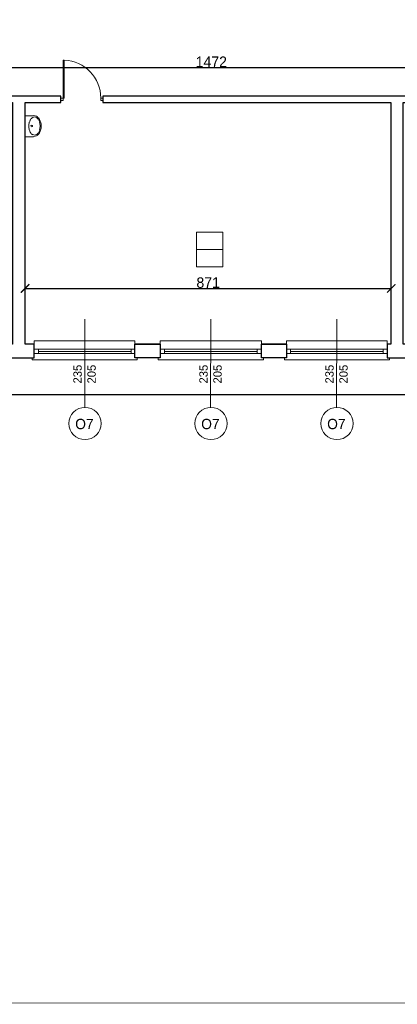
# Model space of a CAD drawing. Header units: centimetres. Extents: x -17621 to 77377, y -18613 to 66.
# Tile 56 of 173: x 13560 to 14459, y -18600 to -16257. Entities that reach past the tile are written whole.
import ezdxf

# ---------------------------------------------------------------- set-up
doc = ezdxf.new("R2010")
doc.units = ezdxf.units.CM
doc.layers.add('0-wymiarowanie rys.CAD', color=5, linetype='Continuous', lineweight=0, true_color=0x0000ff)
for name, color, linetype, lineweight in [('a_drzwi i okna', 2, 'Continuous', 0), ('a_inwentaryzacja', 141, 'Continuous', 0), ('a_wymiarowanie', 211, 'Continuous', 0), ('drzwi', 2, 'Continuous', 0), ('pomieszczenia', 191, 'Continuous', 5)]:
    doc.layers.add(name, color=color, linetype=linetype, lineweight=lineweight)
for name, color, linetype in [('PDF2_A220 ŚCIANY WEWNĘTRZNE', 7, 'Continuous'), ('PDF2_A310 STOLARKA ZEWNĘTRZNA', 7, 'Continuous'), ('PDF2_A720 MEBLE', 7, 'Continuous'), ('PDF3_WIDOKOWA', 7, 'Continuous')]:
    doc.layers.add(name, color=color, linetype=linetype)
doc.styles.add('PDF Century Gothic', font='GOTHIC.TTF')
doc.dimstyles.new('ISO-25', dxfattribs={"dimtxt": 25, "dimasz": 20, "dimexe": 0.6, "dimexo": 0.375, "dimtad": 1, "dimdec": 0, "dimtxsty": 'PDF Century Gothic', "dimblk": 'ARCHTICK', "dimcen": 2.5, "dimadec": 1, "dimazin": 0, "dimtfac": 1, "dimtdec": 0, "dimtmove": 0, "dimatfit": 3, "dimldrblk": 'ARCHTICK', "dimfxl": 2, "dimfxlon": 1, "dimarcsym": 0})

# ---------------------------------------------------------------- blocks, each defined once
blk = doc.blocks.new('_ArchTick')
at = {"color": 0, "linetype": 'ByBlock', "const_width": 0.15}
blk.add_lwpolyline([(-0.5, -0.5), (0.5, 0.5)], dxfattribs=at)
blk = doc.blocks.new('*D298')
at = {"layer": 'a_wymiarowanie', "color": 0, "lineweight": -2, "transparency": 16777216}
for p, q in [((13280.2, -16372.5), (13280.2, -16369.9)), ((13280.2, -16370.5), (14752.2, -16370.5)), ((14752.2, -16372.5), (14752.2, -16369.9))]:
    blk.add_line(p, q, dxfattribs=at)
at = {"layer": 'Defpoints', "color": 0, "transparency": 16777216}
for p in [(14752.2, -16370.5), (14752.2, -16395), (13280.2, -16409)]:
    blk.add_point(p, dxfattribs=at)
at = {"layer": 'a_wymiarowanie', "color": 0, "lineweight": -2, "transparency": 16777216, "xscale": 20, "yscale": 20, "zscale": 20, "rotation": 180}
blk.add_blockref('_ArchTick', (13280.2, -16370.5), dxfattribs=at)
at = {"layer": 'a_wymiarowanie', "color": 0, "lineweight": -2, "transparency": 16777216, "xscale": 20, "yscale": 20, "zscale": 20}
blk.add_blockref('_ArchTick', (14752.2, -16370.5), dxfattribs=at)
at = {"layer": 'a_wymiarowanie', "color": 0, "lineweight": 0, "transparency": 16777216, "insert": (14016.2, -16356.8), "char_height": 25, "attachment_point": 5, "style": 'PDF Century Gothic'}
blk.add_mtext('1472', dxfattribs=at)
blk = doc.blocks.new('*D104')
at = {"layer": 'a_wymiarowanie', "color": 0, "lineweight": -2, "transparency": 16777216}
for p, q in [((13573, -16898.3), (13573, -16895.7)), ((13573, -16896.3), (14444.3, -16896.3)), ((14444.3, -16898.3), (14444.3, -16895.7))]:
    blk.add_line(p, q, dxfattribs=at)
at = {"layer": 'Defpoints', "color": 0, "transparency": 16777216}
for p in [(14444.3, -16896.3), (13573, -17029.2), (14444.3, -17029.2)]:
    blk.add_point(p, dxfattribs=at)
at = {"layer": 'a_wymiarowanie', "color": 0, "lineweight": -2, "transparency": 16777216, "xscale": 20, "yscale": 20, "zscale": 20, "rotation": 180}
blk.add_blockref('_ArchTick', (13573, -16896.3), dxfattribs=at)
at = {"layer": 'a_wymiarowanie', "color": 0, "lineweight": -2, "transparency": 16777216, "xscale": 20, "yscale": 20, "zscale": 20}
blk.add_blockref('_ArchTick', (14444.3, -16896.3), dxfattribs=at)
at = {"layer": 'a_wymiarowanie', "color": 0, "lineweight": 0, "transparency": 16777216, "insert": (14008.7, -16882.6), "char_height": 25, "attachment_point": 5, "style": 'PDF Century Gothic'}
blk.add_mtext('871', dxfattribs=at)
blk = doc.blocks.new('*D1053')
at = {"layer": '0-wymiarowanie rys.CAD', "color": 0, "linetype": 'Continuous', "lineweight": -2, "transparency": 16777216}
for p, q in [((6824.3, -17146.4), (6824.3, -17149)), ((6824.3, -17148.4), (15683.7, -17148.4)), ((15683.7, -17146.4), (15683.7, -17149))]:
    blk.add_line(p, q, dxfattribs=at)
at = {"layer": 'Defpoints', "color": 0, "linetype": 'Continuous', "transparency": 16777216}
for p in [(6824.3, -17061.3), (15683.7, -17061.3), (15683.7, -17148.4)]:
    blk.add_point(p, dxfattribs=at)
at = {"layer": '0-wymiarowanie rys.CAD', "color": 0, "linetype": 'Continuous', "lineweight": -2, "transparency": 16777216, "xscale": 20, "yscale": 20, "zscale": 20, "rotation": 180}
blk.add_blockref('_ArchTick', (6824.3, -17148.4), dxfattribs=at)
at = {"layer": '0-wymiarowanie rys.CAD', "color": 0, "linetype": 'Continuous', "lineweight": -2, "transparency": 16777216, "xscale": 20, "yscale": 20, "zscale": 20}
blk.add_blockref('_ArchTick', (15683.7, -17148.4), dxfattribs=at)
at = {"layer": '0-wymiarowanie rys.CAD', "color": 0, "linetype": 'Continuous', "transparency": 16777216, "insert": (11254, -17134.6), "char_height": 25, "attachment_point": 5, "style": 'PDF Century Gothic'}
blk.add_mtext('8859', dxfattribs=at)

msp = doc.modelspace()

# ---------------------------------------------------------------- linework, layer by layer
at = {"layer": 'a_drzwi i okna'}
for p, q in [((13715.4, -16969.2), (13714.9, -17179.4)), ((14015.2, -16969.2), (14014.6, -17179.4)), ((14314.9, -16969.2), (14314.3, -17179.4))]:
    msp.add_line(p, q, dxfattribs=at)
for centre in [(13715.7, -17217.8), (14015.4, -17217.8), (14315.1, -17217.8)]:
    msp.add_circle(centre, 38.4, dxfattribs=at)
at = {"layer": 'a_inwentaryzacja', "lineweight": 25}
for points in [[(12858.4, -16439), (12858.4, -16453.4), (13543.3, -16453.4), (13543.3, -17029.2), (13534.9, -17029.2), (13534.9, -17061.3), (13595, -17061.3), (13595, -17029.2), (13573, -17029.2), (13573, -16453.4), (13658.5, -16453.4), (13658.5, -16439)], [(14495, -17061.3), (14495, -17029.2), (14473, -17029.2), (14473, -16453.4), (14636, -16453.4), (14636, -16439), (13758.4, -16439), (13758.4, -16453.4), (14443.3, -16453.4), (14443.3, -17029.2), (14434.9, -17029.2), (14434.9, -17061.3)], [(13834.6, -17029.2), (13894.7, -17029.2), (13894.7, -17061.3), (13834.6, -17061.3)], [(14135.2, -17029.2), (14195.3, -17029.2), (14195.3, -17061.3), (14135.2, -17061.3)]]:
    msp.add_lwpolyline(points, close=True, dxfattribs=at)
msp.add_lwpolyline([(13894.7, -17061.3), (13834.6, -17061.3)], dxfattribs=at)
at = {"layer": 'drzwi'}
msp.add_lwpolyline([(13663.5, -16443.1), (13658.5, -16443.1), (13658.5, -16449.4), (13663.5, -16449.4), (13663.5, -16443.1), (13666.5, -16443.1), (13666.5, -16353.4), (13663.5, -16353.3), (13663.5, -16443.1)], dxfattribs=at)
msp.add_lwpolyline([(13753.3, -16443.1), (13758.3, -16443.1), (13758.3, -16449.4), (13753.3, -16449.4)], close=True, dxfattribs=at)
msp.add_arc((13663.6, -16442.9), 89.7, 359.8945, 88.1637, dxfattribs=at)
at = {"layer": 'PDF2_A220 ŚCIANY WEWNĘTRZNE', "lineweight": 25}
for points in [[(13894.7, -17029.2), (13834.6, -17029.2)], [(14195.3, -17029.2), (14135.2, -17029.2)], [(14195.3, -17061.3), (14135.2, -17061.3)]]:
    msp.add_lwpolyline(points, dxfattribs=at)
at = {"layer": 'PDF2_A310 STOLARKA ZEWNĘTRZNA', "lineweight": 5}
for points in [[(13595, -17020.7), (13595, -17061.3), (13589.9, -17061.3), (13589.9, -17066.4), (13834.6, -17066.4), (13839.7, -17066.4), (13839.7, -17061.3), (13834.6, -17061.3), (13834.6, -17020.7)], [(13894.7, -17020.7), (13894.7, -17061.3), (13889.7, -17061.3), (13889.7, -17066.4), (14135.2, -17066.4), (14140.3, -17066.4), (14140.3, -17061.3), (14135.2, -17061.3), (14135.2, -17020.7)], [(14195.3, -17020.7), (14195.3, -17061.3), (14190.2, -17061.3), (14190.2, -17066.4), (14434.9, -17066.4), (14440, -17066.4), (14440, -17061.3), (14434.9, -17061.3), (14434.9, -17020.7)], [(13595, -17041), (13605.2, -17041), (13825.3, -17041), (13834.6, -17041), (13834.6, -17051.2), (13825.3, -17051.2), (13605.2, -17051.2), (13595, -17051.2)], [(13894.7, -17041), (13904.9, -17041), (14125, -17041), (14135.2, -17041), (14135.2, -17051.2), (14125, -17051.2), (13904.9, -17051.2), (13894.7, -17051.2)], [(14195.3, -17041), (14204.6, -17041), (14424.8, -17041), (14434.9, -17041), (14434.9, -17051.2), (14424.8, -17051.2), (14204.6, -17051.2), (14195.3, -17051.2)]]:
    msp.add_lwpolyline(points, close=True, dxfattribs=at)
for points in [[(13605.2, -17051.2), (13605.2, -17041)], [(13605.2, -17046.1), (13825.3, -17046.1)], [(13825.3, -17051.2), (13825.3, -17041)], [(13904.9, -17051.2), (13904.9, -17041)], [(13904.9, -17046.1), (14125, -17046.1)], [(14125, -17051.2), (14125, -17041)], [(14204.6, -17051.2), (14204.6, -17041)], [(14204.6, -17046.1), (14424.8, -17046.1)], [(14424.8, -17051.2), (14424.8, -17041)]]:
    msp.add_lwpolyline(points, dxfattribs=at)
at = {"layer": 'PDF2_A720 MEBLE', "lineweight": 0}
msp.add_lwpolyline([(13593.3, -16535.6), (13573, -16535.6), (13573, -16485.6), (13593.3, -16485.6)], dxfattribs=at)
for points in [[(13600, -16489.3, 0.138478), (13595.8, -16488.1, 0.138478), (13591.6, -16489.3)], [(13583, -16500.7, 0.068272), (13581.8, -16509.7, 0.068272), (13583, -16518.7)], [(13607.7, -16518.7, 0.068248), (13608.9, -16509.7, 0.068272), (13607.7, -16500.7)], [(13610.1, -16519.6, 0.068248), (13611.4, -16509.7, 0.068273), (13610.1, -16499.8)], [(13591.6, -16530.1, 0.138479), (13595.8, -16531.3, 0.138478), (13600, -16530.1)]]:
    msp.add_lwpolyline(points, format="xyb", dxfattribs=at)
msp.add_circle((13589, -16509.7), 2.12, dxfattribs=at)
for centre, radius, start, end in [((13605.9, -16507.1), 23.3, 145.9881, 164.3847), ((13599.2, -16502.9), 15.7, 121.5434, 145.9882), ((13594.1, -16496.1), 11.4, 58.4711, 90.0072), ((13591.5, -16502.9), 15.7, 34.0263, 58.4712), ((13590.7, -16502.9), 19, 34.0265, 58.471), ((13585.6, -16507.1), 23.3, 15.6299, 34.0264), ((13583.9, -16507.1), 26.7, 15.6298, 34.0265), ((13605.9, -16513.1), 23.3, 195.6299, 214.0264), ((13585.6, -16513.1), 23.3, 325.9936, 344.3902), ((13583.9, -16513.1), 26.7, 325.9937, 344.3901), ((13599.2, -16517.3), 15.7, 214.0263, 238.4712), ((13594.1, -16523.2), 11.4, 270.0128, 301.549), ((13591.5, -16517.3), 15.7, 301.549, 325.9936), ((13590.7, -16517.3), 19, 301.549, 325.9936)]:
    msp.add_arc(centre, radius, start, end, dxfattribs=at)
at = {"layer": 'PDF3_WIDOKOWA', "color": 7, "lineweight": 5, "true_color": 0xffffff}
msp.add_lwpolyline([(5177.1, -18600.2), (5177.1, -5675.7), (20865.9, -5670.7), (20865.9, -18595.2)], close=True, dxfattribs=at)
at = {"layer": 'pomieszczenia'}
msp.add_line((13980.8, -16804), (14043.9, -16804), dxfattribs=at)
msp.add_lwpolyline([(13980.8, -16762.8), (14043.9, -16762.8), (14043.9, -16845.1), (13980.8, -16845.1)], close=True, dxfattribs=at)

# ---------------------------------------------------------------- texts
at = {"layer": 'a_drzwi i okna', "char_height": 20, "attachment_point": 1, "rotation": 90, "style": 'PDF Century Gothic'}
for insert in [(13687.9, -17122.6), (13987.6, -17122.6), (14287.3, -17122.6)]:
    msp.add_mtext_dynamic_manual_height_columns('235\\P205', width=179.816, gutter_width=12.5, heights=[162.8], dxfattribs=dict(at, insert=insert))
at = {"layer": 'a_drzwi i okna', "char_height": 24.55, "attachment_point": 7, "style": 'PDF Century Gothic'}
for insert in [(13692.4, -17231.6), (13992.1, -17231.6), (14291.8, -17231.6)]:
    msp.add_mtext_dynamic_manual_height_columns('O7', width=220.698, gutter_width=15.3, heights=[199.8], dxfattribs=dict(at, insert=insert))

# ---------------------------------------------------------------- dimensions: what is measured, and where the dimension line sits
at = {"layer": '0-wymiarowanie rys.CAD', "linetype": 'Continuous'}
dim = msp.add_linear_dim(base=(15683.7, -17148.4), p1=(6824.3, -17061.3), p2=(15683.7, -17061.3), dimstyle='ISO-25', dxfattribs=at)
dim.commit()
dim.dimension.update_dxf_attribs({"geometry": '*D1053', "text_midpoint": (11254, -17134.6)})
at = {"layer": 'a_wymiarowanie', "lineweight": 0}
dim = msp.add_linear_dim(base=(14752.2, -16370.5), p1=(13280.2, -16409), p2=(14752.2, -16395), dimstyle='ISO-25', override={"dimtmove": 1}, dxfattribs=at)
dim.commit()
dim.dimension.update_dxf_attribs({"geometry": '*D298', "text_midpoint": (14016.2, -16356.8)})
dim = msp.add_linear_dim(base=(14444.3, -16896.3), p1=(13573, -17029.2), p2=(14444.3, -17029.2), dimstyle='ISO-25', dxfattribs=at)
dim.commit()
dim.dimension.update_dxf_attribs({"geometry": '*D104', "text_midpoint": (14008.7, -16882.6)})

doc.saveas('drawing.dxf')
